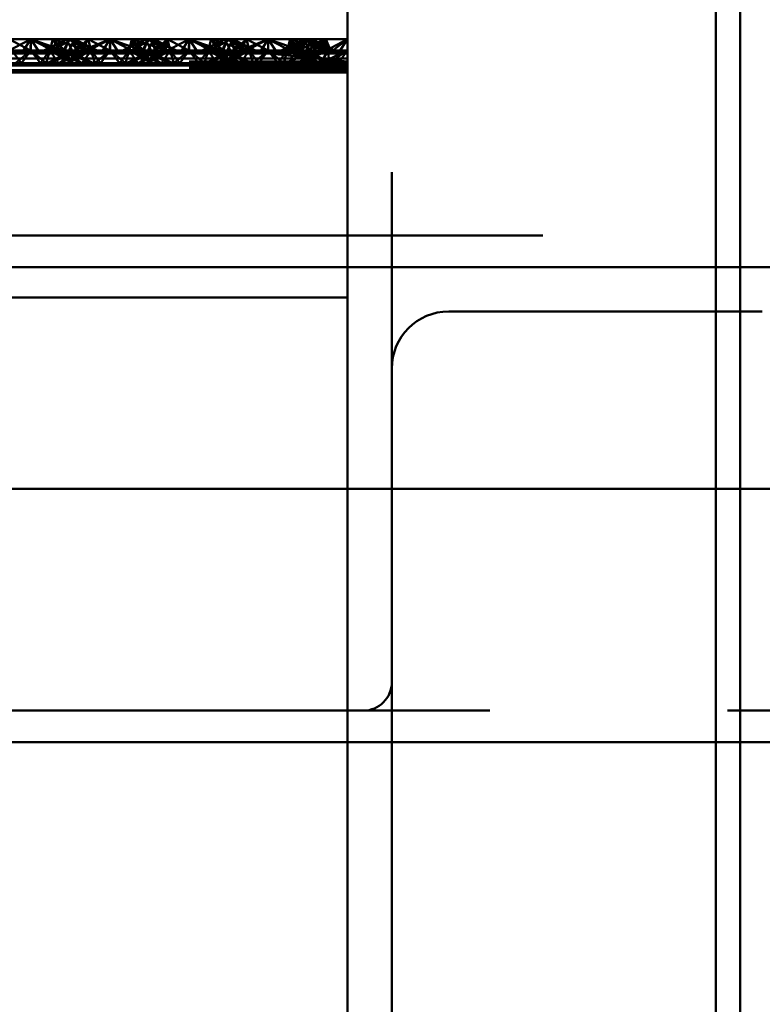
# Paper-space layout 'Layout1' of a CAD drawing. Extents: x -2 to 1033, y -36 to 596.
# Tile 175 of 256: x 375.97 to 378.32, y 438.76 to 441.87. Entities that reach past the tile are written whole.
import ezdxf

# ---------------------------------------------------------------- set-up
doc = ezdxf.new("R2010")
doc.units = 0
doc.linetypes.add('ACAD_ISO02W100', pattern=[15, 12, -3])
doc.linetypes.add('ACAD_ISO04W100', pattern=[30.5, 24, -3, 0.5, -3])
for name, color, linetype, lineweight in [('SS_ZEBRIK KOŠ', 75, 'CONTINUOUS', 50), ('SS_ZEBRIKY', 24, 'CONTINUOUS', 50), ('SS_ZTUŽENÍ STĚNY', 203, 'CONTINUOUS', 50)]:
    doc.layers.add(name, color=color, linetype=linetype, lineweight=lineweight)

psp = doc.layouts.get("Layout1")

# ---------------------------------------------------------------- linework, layer by layer
at = {"layer": 'SS_ZEBRIK KOŠ', "color": 1, "linetype": 'Continuous', "ltscale": 0.25}
for p, q in [((378.1698, 546.985), (378.1698, 420.885)), ((378.2464, 420.885), (378.2464, 546.985))]:
    psp.add_line(p, q, dxfattribs=at)
at = {"layer": 'SS_ZEBRIKY', "color": 7, "linetype": 'ACAD_ISO04W100', "ltscale": 0.25}
for p, q in [((377.0063, 524.985), (377.0063, 378.385)), ((377.0063, 440.385), (377.0063, 440.385))]:
    psp.add_line(p, q, dxfattribs=at)
at = {"layer": 'SS_ZEBRIKY', "color": 3, "linetype": 'ACAD_ISO02W100', "ltscale": 0.25}
for p, q in [((377.1463, 378.385), (377.1463, 524.985)), ((375.9374, 441.8048), (376.0053, 441.769)), ((376.0063, 441.8048), (376.0053, 441.769)), ((376.1099, 441.769), (376.0063, 441.8048)), ((376.0063, 441.769), (376.0063, 441.8048)), ((376.1184, 441.8048), (376.0469, 441.769)), ((376.0663, 441.769), (376.0753, 441.8048)), ((376.1369, 441.8048), (376.0743, 441.769)), ((376.0743, 441.769), (376.1184, 441.8048)), ((376.0748, 441.769), (376.1369, 441.8048)), ((376.0748, 441.769), (376.1184, 441.8048)), ((376.1099, 441.769), (376.0753, 441.8048)), ((376.1869, 441.769), (376.0753, 441.8048)), ((376.1103, 441.769), (376.1258, 441.8048)), ((376.1184, 441.8048), (376.1313, 441.779)), ((376.1869, 441.769), (376.1258, 441.8048)), ((376.2158, 441.769), (376.1258, 441.8048)), ((376.1263, 441.769), (376.1442, 441.8048)), ((376.1493, 441.769), (376.1369, 441.8048)), ((376.1401, 441.7966), (376.1369, 441.8048)), ((376.1524, 441.769), (376.1369, 441.8048)), ((376.1369, 441.8048), (376.1403, 441.797)), ((376.151, 441.769), (376.1401, 441.7966)), ((376.1403, 441.797), (376.1524, 441.769)), ((376.1493, 441.769), (376.1874, 441.8048)), ((376.1661, 441.7682), (376.2563, 441.8048)), ((376.1661, 441.7682), (376.1874, 441.8048)), ((376.1796, 441.7648), (376.2563, 441.8048)), ((376.1936, 441.7801), (376.1874, 441.8048)), ((376.1963, 441.769), (376.1874, 441.8048)), ((376.2563, 441.8048), (376.2303, 441.7648)), ((376.2824, 441.7648), (376.2563, 441.8048)), ((376.2563, 441.8048), (376.333, 441.7648)), ((376.2563, 441.769), (376.2563, 441.8048)), ((376.3253, 441.8048), (376.3163, 441.769)), ((376.3869, 441.8048), (376.3248, 441.769)), ((376.3248, 441.769), (376.3684, 441.8048)), ((376.3253, 441.8048), (376.333, 441.7648)), ((376.3253, 441.8048), (376.3466, 441.7682)), ((376.3253, 441.8048), (376.3634, 441.769)), ((376.3516, 441.7964), (376.4369, 441.769)), ((376.3758, 441.8048), (376.3603, 441.769)), ((376.3758, 441.8048), (376.3634, 441.769)), ((376.3684, 441.8048), (376.3863, 441.769)), ((376.3758, 441.8048), (376.4369, 441.769)), ((376.3758, 441.8048), (376.4389, 441.769)), ((376.3758, 441.8048), (376.4658, 441.769)), ((376.3763, 441.769), (376.3942, 441.8048)), ((376.3869, 441.8048), (376.401, 441.769)), ((376.3869, 441.8048), (376.4024, 441.769)), ((376.4389, 441.769), (376.3942, 441.8048)), ((376.4658, 441.769), (376.3942, 441.8048)), ((376.4374, 441.8048), (376.401, 441.769)), ((376.4374, 441.8048), (376.4463, 441.769)), ((376.4374, 441.8048), (376.5053, 441.769)), ((376.5053, 441.769), (376.5063, 441.8048)), ((376.6099, 441.769), (376.5063, 441.8048)), ((376.5063, 441.769), (376.5063, 441.8048)), ((376.6184, 441.8048), (376.5469, 441.769)), ((376.5663, 441.769), (376.5753, 441.8048)), ((376.5743, 441.769), (376.6369, 441.8048)), ((376.6184, 441.8048), (376.5743, 441.769)), ((376.5748, 441.769), (376.6369, 441.8048)), ((376.5748, 441.769), (376.6184, 441.8048)), ((376.6099, 441.769), (376.5753, 441.8048)), ((376.6869, 441.769), (376.5753, 441.8048)), ((376.6103, 441.769), (376.6258, 441.8048)), ((376.6184, 441.8048), (376.6313, 441.779)), ((376.6869, 441.769), (376.6258, 441.8048)), ((376.7158, 441.769), (376.6258, 441.8048)), ((376.6263, 441.769), (376.6442, 441.8048)), ((376.6493, 441.769), (376.6369, 441.8048)), ((376.6401, 441.7966), (376.6369, 441.8048)), ((376.6369, 441.8048), (376.6403, 441.797)), ((376.6524, 441.769), (376.6369, 441.8048)), ((376.651, 441.769), (376.6401, 441.7966)), ((376.6403, 441.797), (376.6524, 441.769)), ((376.6493, 441.769), (376.6874, 441.8048)), ((376.6661, 441.7682), (376.7563, 441.8048)), ((376.6661, 441.7682), (376.6874, 441.8048)), ((376.6796, 441.7648), (376.7563, 441.8048)), ((376.6963, 441.769), (376.6874, 441.8048)), ((376.6936, 441.7801), (376.6874, 441.8048)), ((376.7303, 441.7648), (376.7563, 441.8048)), ((376.7824, 441.7648), (376.7563, 441.8048)), ((376.7563, 441.8048), (376.833, 441.7648)), ((376.7563, 441.769), (376.7563, 441.8048)), ((376.8869, 441.8048), (376.8044, 441.769)), ((376.8044, 441.769), (376.8684, 441.8048)), ((376.8253, 441.8048), (376.8163, 441.769)), ((376.833, 441.7648), (376.8253, 441.8048)), ((376.8253, 441.8048), (376.8466, 441.7682)), ((376.8253, 441.8048), (376.8634, 441.769)), ((376.8869, 441.8048), (376.8328, 441.769)), ((376.8516, 441.7964), (376.8767, 441.7883)), ((376.8758, 441.8048), (376.8603, 441.769)), ((376.8634, 441.769), (376.8758, 441.8048)), ((376.8684, 441.8048), (376.8863, 441.769)), ((376.9369, 441.769), (376.8758, 441.8048)), ((376.8758, 441.8048), (376.9389, 441.769)), ((376.8758, 441.8048), (376.9658, 441.769)), ((376.8763, 441.769), (376.8942, 441.8048)), ((376.9374, 441.8048), (376.8794, 441.769)), ((376.8794, 441.769), (376.8869, 441.8048)), ((376.8869, 441.8048), (376.9024, 441.769)), ((376.9389, 441.769), (376.8942, 441.8048)), ((376.9658, 441.769), (376.8942, 441.8048)), ((376.9374, 441.8048), (376.9393, 441.769)), ((376.9374, 441.8048), (376.9463, 441.769)), ((377.0063, 441.8048), (376.9393, 441.769)), ((375.9161, 441.7682), (376.0966, 441.7682)), ((375.9764, 441.729), (375.9463, 441.769)), ((376.0063, 441.769), (375.9463, 441.769)), ((375.9579, 441.729), (376.0063, 441.769)), ((375.9764, 441.729), (376.0063, 441.769)), ((376.0363, 441.729), (376.0063, 441.769)), ((376.0548, 441.729), (376.0063, 441.769)), ((376.0663, 441.769), (376.0063, 441.769)), ((376.0363, 441.729), (376.0663, 441.769)), ((376.0548, 441.729), (376.0663, 441.769)), ((376.1313, 441.7665), (376.0583, 441.729)), ((376.0663, 441.769), (376.0935, 441.729)), ((376.1403, 441.729), (376.0663, 441.769)), ((376.0663, 441.769), (376.1679, 441.729)), ((376.1103, 441.769), (376.0663, 441.769)), ((376.0683, 441.729), (376.1524, 441.769)), ((376.0683, 441.729), (376.1363, 441.769)), ((376.1403, 441.729), (376.1103, 441.769)), ((376.1103, 441.769), (376.1679, 441.729)), ((376.1944, 441.729), (376.1103, 441.769)), ((376.1103, 441.769), (376.2043, 441.729)), ((376.1134, 441.769), (376.1103, 441.769)), ((376.1224, 441.729), (376.1963, 441.769)), ((376.1224, 441.729), (376.1524, 441.769)), ((376.1944, 441.729), (376.1263, 441.769)), ((376.2043, 441.729), (376.1263, 441.769)), ((376.1313, 441.779), (376.1363, 441.769)), ((376.1363, 441.769), (376.1313, 441.7665)), ((376.1524, 441.769), (376.1382, 441.763)), ((376.1413, 441.7613), (376.1524, 441.769)), ((376.1661, 441.7682), (376.1493, 441.769)), ((376.151, 441.769), (376.1728, 441.7905)), ((376.1568, 441.7534), (376.1963, 441.769)), ((376.1796, 441.7648), (376.1661, 441.7682)), ((376.1783, 441.7424), (376.1963, 441.769)), ((376.2563, 441.7595), (376.1796, 441.7648)), ((376.1963, 441.769), (376.1936, 441.7801)), ((376.2079, 441.729), (376.1963, 441.769)), ((376.1963, 441.769), (376.2264, 441.729)), ((376.2079, 441.729), (376.2563, 441.769)), ((376.2264, 441.729), (376.2563, 441.769)), ((376.2303, 441.7648), (376.2563, 441.7595)), ((376.2563, 441.769), (376.2863, 441.729)), ((376.2563, 441.769), (376.3048, 441.729)), ((376.2563, 441.7595), (376.333, 441.7648)), ((376.2563, 441.7595), (376.2824, 441.7648)), ((376.2863, 441.729), (376.3163, 441.769)), ((376.3048, 441.729), (376.3163, 441.769)), ((376.3083, 441.729), (376.4024, 441.769)), ((376.3863, 441.769), (376.3083, 441.729)), ((376.3163, 441.769), (376.3344, 441.7424)), ((376.3163, 441.769), (376.3903, 441.729)), ((376.3163, 441.769), (376.3559, 441.7534)), ((376.4024, 441.769), (376.3183, 441.729)), ((376.3863, 441.769), (376.3183, 441.729)), ((376.3226, 441.7819), (376.3599, 441.769)), ((376.333, 441.7648), (376.3466, 441.7682)), ((376.3393, 441.7903), (376.3599, 441.769)), ((376.3448, 441.729), (376.4463, 441.769)), ((376.3448, 441.729), (376.4024, 441.769)), ((376.3634, 441.769), (376.3466, 441.7682)), ((376.3603, 441.769), (376.3903, 441.729)), ((376.3603, 441.769), (376.3713, 441.7613)), ((376.3603, 441.769), (376.4444, 441.729)), ((376.4543, 441.729), (376.3603, 441.769)), ((376.4463, 441.769), (376.3724, 441.729)), ((376.4024, 441.769), (376.3724, 441.729)), ((376.3763, 441.769), (376.4444, 441.729)), ((376.3813, 441.7665), (376.3763, 441.769)), ((376.4543, 441.729), (376.3813, 441.7665)), ((376.4024, 441.769), (376.3993, 441.769)), ((376.4463, 441.769), (376.4024, 441.769)), ((376.4161, 441.7682), (376.5966, 441.7682)), ((376.4192, 441.729), (376.4463, 441.769)), ((376.4463, 441.769), (376.4579, 441.729)), ((376.4764, 441.729), (376.4463, 441.769)), ((376.5063, 441.769), (376.4463, 441.769)), ((376.4579, 441.729), (376.5063, 441.769)), ((376.4764, 441.729), (376.5063, 441.769)), ((376.5363, 441.729), (376.5063, 441.769)), ((376.5548, 441.729), (376.5063, 441.769)), ((376.5663, 441.769), (376.5063, 441.769)), ((376.5363, 441.729), (376.5663, 441.769)), ((376.5548, 441.729), (376.5663, 441.769)), ((376.6313, 441.7665), (376.5583, 441.729)), ((376.5663, 441.769), (376.5935, 441.729)), ((376.6403, 441.729), (376.5663, 441.769)), ((376.5663, 441.769), (376.6679, 441.729)), ((376.6103, 441.769), (376.5663, 441.769)), ((376.5683, 441.729), (376.6524, 441.769)), ((376.5683, 441.729), (376.6363, 441.769)), ((376.6403, 441.729), (376.6103, 441.769)), ((376.6103, 441.769), (376.6679, 441.729)), ((376.6944, 441.729), (376.6103, 441.769)), ((376.6103, 441.769), (376.7043, 441.729)), ((376.6134, 441.769), (376.6103, 441.769)), ((376.6224, 441.729), (376.6963, 441.769)), ((376.6224, 441.729), (376.6524, 441.769)), ((376.6944, 441.729), (376.6263, 441.769)), ((376.7043, 441.729), (376.6263, 441.769)), ((376.6313, 441.779), (376.6363, 441.769)), ((376.6363, 441.769), (376.6313, 441.7665)), ((376.6524, 441.769), (376.6382, 441.763)), ((376.6413, 441.7613), (376.6524, 441.769)), ((376.6493, 441.769), (376.6661, 441.7682)), ((376.651, 441.769), (376.6728, 441.7905)), ((376.6568, 441.7534), (376.6963, 441.769)), ((376.6661, 441.7682), (376.6796, 441.7648)), ((376.6783, 441.7424), (376.6963, 441.769)), ((376.6796, 441.7648), (376.7563, 441.7595)), ((376.6963, 441.769), (376.6936, 441.7801)), ((376.7079, 441.729), (376.6963, 441.769)), ((376.6963, 441.769), (376.7264, 441.729)), ((376.7079, 441.729), (376.7563, 441.769)), ((376.7264, 441.729), (376.7563, 441.769)), ((376.7563, 441.7595), (376.7303, 441.7648)), ((376.7563, 441.769), (376.7863, 441.729)), ((376.7563, 441.769), (376.8048, 441.729)), ((376.7563, 441.7595), (376.833, 441.7648)), ((376.7563, 441.7595), (376.7824, 441.7648)), ((376.7863, 441.729), (376.8163, 441.769)), ((376.8163, 441.769), (376.8048, 441.729)), ((376.8113, 441.729), (376.9024, 441.769)), ((376.8863, 441.769), (376.8113, 441.729)), ((376.9024, 441.769), (376.8114, 441.729)), ((376.8863, 441.769), (376.8114, 441.729)), ((376.8191, 441.78), (376.8163, 441.769)), ((376.8163, 441.769), (376.8349, 441.7416)), ((376.8163, 441.769), (376.8903, 441.729)), ((376.8566, 441.7532), (376.8163, 441.769)), ((376.8228, 441.7819), (376.8599, 441.769)), ((376.833, 441.7648), (376.8466, 441.7682)), ((376.833, 441.7648), (377.0063, 441.7597)), ((376.8599, 441.769), (376.8394, 441.7902)), ((376.8466, 441.7682), (377.0063, 441.769)), ((376.8466, 441.7682), (376.8634, 441.769)), ((377.0063, 441.7597), (376.8466, 441.7682)), ((376.8497, 441.729), (376.9463, 441.769)), ((376.8497, 441.729), (376.9024, 441.769)), ((376.9463, 441.769), (376.8501, 441.729)), ((376.9024, 441.769), (376.8501, 441.729)), ((376.8603, 441.769), (376.8903, 441.729)), ((376.8716, 441.7612), (376.8603, 441.769)), ((376.8603, 441.769), (376.9444, 441.729)), ((376.8603, 441.769), (376.8748, 441.7629)), ((376.9444, 441.729), (376.8763, 441.769)), ((376.8814, 441.7664), (376.8763, 441.769)), ((376.8767, 441.7883), (376.9369, 441.769)), ((376.9543, 441.729), (376.8814, 441.7664)), ((376.9024, 441.769), (376.8993, 441.769)), ((376.9463, 441.769), (376.9024, 441.769)), ((376.9192, 441.729), (376.9463, 441.769)), ((377.0063, 441.769), (376.9196, 441.729)), ((376.9463, 441.769), (376.9196, 441.729)), ((376.9471, 441.729), (376.9463, 441.769)), ((377.0063, 441.769), (376.9463, 441.769)), ((376.9471, 441.729), (377.0063, 441.769)), ((376.9764, 441.729), (377.0063, 441.769)), ((369.0063, 441.734), (377.0063, 441.734)), ((376.1382, 441.763), (376.0583, 441.729)), ((376.0948, 441.729), (376.1413, 441.7613)), ((376.0948, 441.729), (376.1568, 441.7534)), ((376.1692, 441.729), (376.1783, 441.7424)), ((376.3344, 441.7424), (376.3435, 441.729)), ((376.3559, 441.7534), (376.4179, 441.729)), ((376.3713, 441.7613), (376.4179, 441.729)), ((376.6382, 441.763), (376.5583, 441.729)), ((376.5948, 441.729), (376.6413, 441.7613)), ((376.5948, 441.729), (376.6568, 441.7534)), ((376.6692, 441.729), (376.6783, 441.7424)), ((376.7563, 441.7595), (377.0063, 441.7597)), ((377.0063, 441.734), (376.7563, 441.7595)), ((376.8349, 441.7416), (376.8435, 441.729)), ((376.9179, 441.729), (376.8566, 441.7532)), ((376.9179, 441.729), (376.8716, 441.7612)), ((376.8748, 441.7629), (376.9543, 441.729)), ((377.0063, 441.7214), (369.0063, 441.7214)), ((369.0063, 441.715), (377.0063, 441.715)), ((369.0063, 441.714), (377.0063, 441.714)), ((377.0063, 441.7073), (369.0063, 441.7073)), ((375.9192, 441.729), (376.0063, 441.7214)), ((375.9192, 441.729), (375.9764, 441.729)), ((376.0063, 441.7214), (375.9764, 441.729)), ((375.9764, 441.729), (376.0363, 441.729)), ((376.0935, 441.729), (376.0063, 441.7214)), ((376.0063, 441.7214), (376.0363, 441.729)), ((376.0363, 441.729), (376.0935, 441.729)), ((376.0935, 441.729), (376.4192, 441.729)), ((376.2563, 441.7214), (376.1692, 441.729)), ((376.2264, 441.729), (376.2563, 441.7214)), ((376.2563, 441.7214), (376.3435, 441.729)), ((376.2563, 441.7214), (376.2863, 441.729)), ((376.4192, 441.729), (376.5063, 441.7214)), ((376.4192, 441.729), (376.4764, 441.729)), ((376.5063, 441.7214), (376.4764, 441.729)), ((376.4764, 441.729), (376.5363, 441.729)), ((376.5935, 441.729), (376.5063, 441.7214)), ((376.5063, 441.7214), (376.5363, 441.729)), ((376.5363, 441.729), (376.5935, 441.729)), ((376.5935, 441.729), (376.9192, 441.729)), ((376.6692, 441.729), (376.7563, 441.7214)), ((376.7264, 441.729), (376.7563, 441.7214)), ((376.7563, 441.7214), (376.8435, 441.729)), ((376.7563, 441.7214), (376.7863, 441.729)), ((376.7563, 441.7214), (377.0063, 441.725)), ((377.0063, 441.714), (376.7563, 441.7214)), ((376.8435, 441.729), (377.0063, 441.725)), ((377.0063, 441.7214), (376.9192, 441.729)), ((376.9192, 441.729), (376.9471, 441.729)), ((377.0063, 441.7214), (376.9471, 441.729)), ((376.9471, 441.729), (376.9764, 441.729)), ((377.0063, 441.7214), (376.9764, 441.729)), ((376.9764, 441.729), (377.0063, 441.729)), ((378.4063, 441.085), (377.0063, 441.085)), ((378.3163, 440.945), (377.3263, 440.945)), ((377.0563, 439.685), (377.0063, 439.685))]:
    psp.add_line(p, q, dxfattribs=at)
at = {"layer": 'SS_ZEBRIKY', "color": 1, "linetype": 'Continuous', "ltscale": 0.25}
psp.add_line((377.0063, 452.285), (377.0063, 421.885), dxfattribs=at)
at = {"layer": 'SS_ZEBRIKY', "color": 7, "linetype": 'Continuous', "ltscale": 0.25}
for p, q in [((375.9296, 441.7648), (376.0063, 441.8048)), ((376.0063, 441.8048), (375.9374, 441.8048)), ((375.9803, 441.7648), (376.0063, 441.8048)), ((376.0324, 441.7648), (376.0063, 441.8048)), ((376.0063, 441.8048), (376.083, 441.7648)), ((376.0063, 441.8048), (376.0966, 441.7682)), ((376.0753, 441.8048), (376.0063, 441.8048)), ((376.0753, 441.8048), (376.0966, 441.7682)), ((376.0753, 441.8048), (376.1134, 441.769)), ((376.1258, 441.8048), (376.0753, 441.8048)), ((376.1258, 441.8048), (376.1134, 441.769)), ((376.1258, 441.8048), (376.1889, 441.769)), ((376.1442, 441.8048), (376.1258, 441.8048)), ((376.1442, 441.8048), (376.1889, 441.769)), ((376.2158, 441.769), (376.1442, 441.8048)), ((376.1874, 441.8048), (376.1442, 441.8048)), ((376.1728, 441.7905), (376.1874, 441.8048)), ((376.2553, 441.769), (376.1874, 441.8048)), ((376.2563, 441.8048), (376.1874, 441.8048)), ((376.2553, 441.769), (376.2563, 441.8048)), ((376.2563, 441.8048), (376.3226, 441.7819)), ((376.3253, 441.8048), (376.2563, 441.8048)), ((376.3684, 441.8048), (376.2969, 441.769)), ((376.3243, 441.769), (376.3869, 441.8048)), ((376.3243, 441.769), (376.3684, 441.8048)), ((376.3253, 441.8048), (376.3393, 441.7903)), ((376.3253, 441.8048), (376.3516, 441.7964)), ((376.3684, 441.8048), (376.3253, 441.8048)), ((376.3869, 441.8048), (376.3684, 441.8048)), ((376.3993, 441.769), (376.3869, 441.8048)), ((376.4374, 441.8048), (376.3869, 441.8048)), ((376.3993, 441.769), (376.4374, 441.8048)), ((376.4161, 441.7682), (376.4374, 441.8048)), ((376.4296, 441.7648), (376.5063, 441.8048)), ((376.4296, 441.7648), (376.4374, 441.8048)), ((376.5063, 441.8048), (376.4374, 441.8048)), ((376.4803, 441.7648), (376.5063, 441.8048)), ((376.5324, 441.7648), (376.5063, 441.8048)), ((376.5063, 441.8048), (376.583, 441.7648)), ((376.5063, 441.8048), (376.5966, 441.7682)), ((376.5753, 441.8048), (376.5063, 441.8048)), ((376.5753, 441.8048), (376.5966, 441.7682)), ((376.5753, 441.8048), (376.6134, 441.769)), ((376.6258, 441.8048), (376.5753, 441.8048)), ((376.6258, 441.8048), (376.6134, 441.769)), ((376.6258, 441.8048), (376.6889, 441.769)), ((376.6442, 441.8048), (376.6258, 441.8048)), ((376.6889, 441.769), (376.6442, 441.8048)), ((376.7158, 441.769), (376.6442, 441.8048)), ((376.6874, 441.8048), (376.6442, 441.8048)), ((376.6728, 441.7905), (376.6874, 441.8048)), ((376.7553, 441.769), (376.6874, 441.8048)), ((376.7563, 441.8048), (376.6874, 441.8048)), ((376.7553, 441.769), (376.7563, 441.8048)), ((376.7563, 441.8048), (376.8228, 441.7819)), ((376.8253, 441.8048), (376.7563, 441.8048)), ((376.8684, 441.8048), (376.7972, 441.769)), ((376.8121, 441.769), (376.8869, 441.8048)), ((376.8121, 441.769), (376.8684, 441.8048)), ((376.8394, 441.7902), (376.8253, 441.8048)), ((376.8253, 441.8048), (376.8516, 441.7964)), ((376.8684, 441.8048), (376.8253, 441.8048)), ((376.9374, 441.8048), (376.8473, 441.769)), ((376.8473, 441.769), (376.8869, 441.8048)), ((376.8869, 441.8048), (376.8684, 441.8048)), ((376.9374, 441.8048), (376.8869, 441.8048)), ((376.9374, 441.8048), (376.8993, 441.769)), ((376.9161, 441.7682), (376.9374, 441.8048)), ((376.9296, 441.7648), (376.9374, 441.8048)), ((376.9546, 441.7648), (376.9374, 441.8048)), ((377.0063, 441.8048), (376.9374, 441.8048)), ((376.9546, 441.7648), (377.0063, 441.8048)), ((376.9803, 441.7648), (377.0063, 441.8048)), ((375.9296, 441.7648), (376.0063, 441.7595)), ((375.9296, 441.7648), (375.9803, 441.7648)), ((376.0063, 441.7595), (375.9803, 441.7648)), ((375.9803, 441.7648), (376.0324, 441.7648)), ((376.0063, 441.7595), (376.083, 441.7648)), ((376.0063, 441.7595), (376.0324, 441.7648)), ((376.0324, 441.7648), (376.083, 441.7648)), ((376.083, 441.7648), (376.0966, 441.7682)), ((376.083, 441.7648), (376.4296, 441.7648)), ((376.0966, 441.7682), (376.1134, 441.769)), ((376.0966, 441.7682), (376.4161, 441.7682)), ((376.3993, 441.769), (376.1134, 441.769)), ((376.4161, 441.7682), (376.3993, 441.769)), ((376.4161, 441.7682), (376.4296, 441.7648)), ((376.4296, 441.7648), (376.5063, 441.7595)), ((376.4296, 441.7648), (376.4803, 441.7648)), ((376.5063, 441.7595), (376.4803, 441.7648)), ((376.4803, 441.7648), (376.5324, 441.7648)), ((376.5063, 441.7595), (376.583, 441.7648)), ((376.5063, 441.7595), (376.5324, 441.7648)), ((376.5324, 441.7648), (376.583, 441.7648)), ((376.583, 441.7648), (376.5966, 441.7682)), ((376.583, 441.7648), (376.9296, 441.7648)), ((376.5966, 441.7682), (376.6134, 441.769)), ((376.5966, 441.7682), (376.9161, 441.7682)), ((376.8993, 441.769), (376.6134, 441.769)), ((376.9161, 441.7682), (376.8993, 441.769)), ((376.9161, 441.7682), (376.9296, 441.7648)), ((376.9296, 441.7648), (377.0063, 441.7595)), ((376.9296, 441.7648), (376.9546, 441.7648)), ((377.0063, 441.7595), (376.9546, 441.7648)), ((376.9546, 441.7648), (376.9803, 441.7648)), ((377.0063, 441.7595), (376.9803, 441.7648)), ((376.9803, 441.7648), (377.0063, 441.7648)), ((377.0063, 441.7595), (373.5063, 441.7595)), ((373.5063, 441.7439), (377.0063, 441.7439)), ((373.5063, 441.7229), (377.0063, 441.7229)), ((377.0063, 441.699), (373.5063, 441.699)), ((377.0063, 440.989), (373.5063, 440.989))]:
    psp.add_line(p, q, dxfattribs=at)
at = {"layer": 'SS_ZEBRIKY', "color": 3, "linetype": 'ACAD_ISO02W100', "ltscale": 0.25, "extrusion": (-1.30605e-14, 5.29352e-15, -1)}
psp.add_arc((-377.3263, 440.765), 0.18, 0, 90, dxfattribs=at)
at = {"layer": 'SS_ZEBRIKY', "color": 3, "linetype": 'ACAD_ISO02W100', "ltscale": 0.25}
psp.add_arc((377.0563, 439.775), 0.09, 270, 0, dxfattribs=at)
at = {"layer": 'SS_ZTUŽENÍ STĚNY', "color": 3, "linetype": 'ACAD_ISO02W100', "ltscale": 0.25}
for p, q in [((367.1235, 441.185), (378.8892, 441.185)), ((377.0063, 441.085), (369.0063, 441.085)), ((377.0063, 439.685), (369.0063, 439.685)), ((441.2063, 439.685), (377.0563, 439.685)), ((378.8892, 439.585), (377.0063, 439.585))]:
    psp.add_line(p, q, dxfattribs=at)
at = {"layer": 'SS_ZTUŽENÍ STĚNY', "color": 7, "linetype": 'ACAD_ISO04W100', "ltscale": 0.25}
psp.add_line((357.8063, 440.385), (442.8063, 440.385), dxfattribs=at)
at = {"layer": 'SS_ZTUŽENÍ STĚNY', "color": 1, "linetype": 'Continuous', "ltscale": 0.25}
psp.add_line((377.0063, 439.585), (373.5063, 439.585), dxfattribs=at)

doc.saveas('drawing.dxf')
